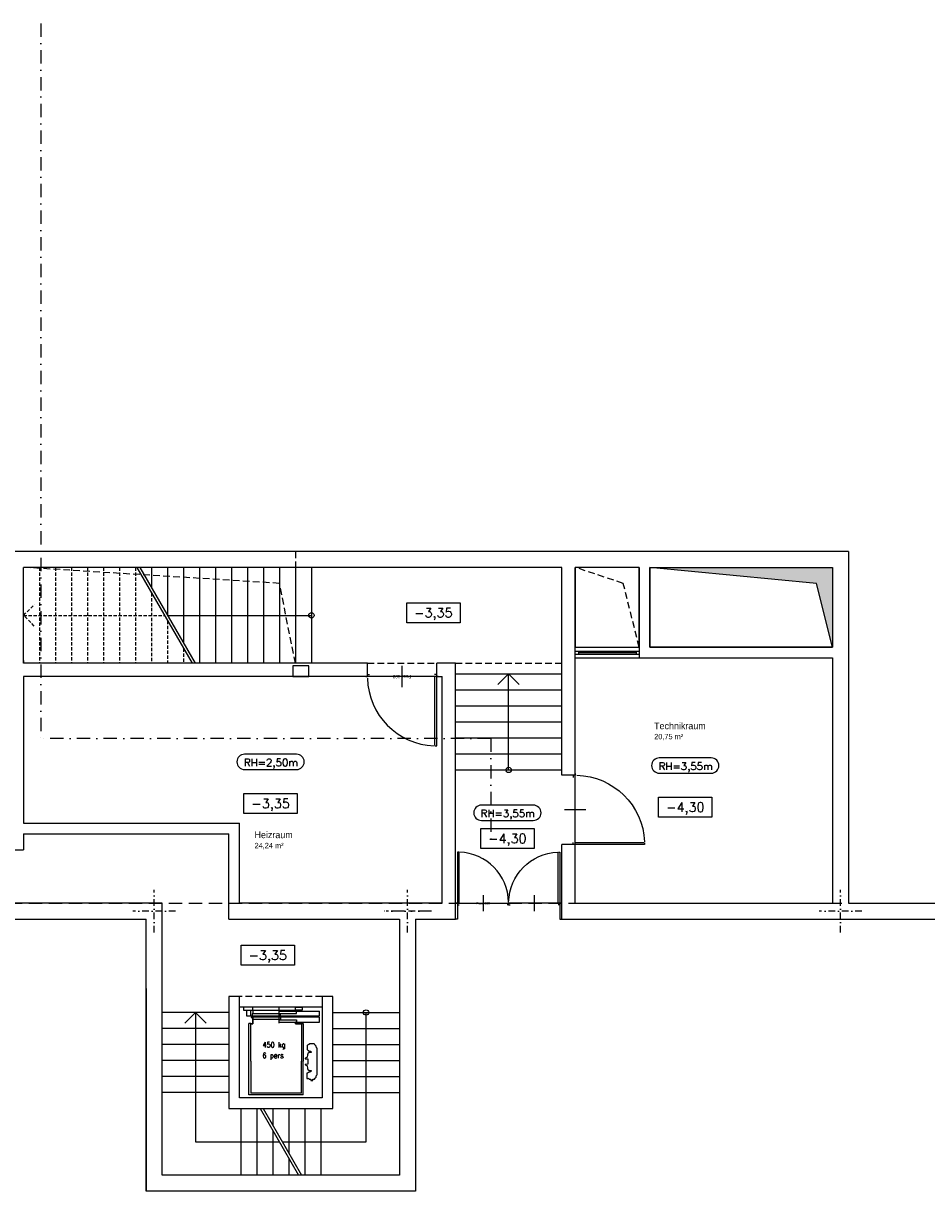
# Model space of a CAD drawing. Header units: centimetres. Extents: x -18458 to 60221, y -11985 to 33979.
# Tile 48 of 50: x 6342 to 8036, y 22435 to 24650. Entities that reach past the tile are written whole.
import ezdxf
from ezdxf.enums import TextEntityAlignment as Align

# ---------------------------------------------------------------- set-up
doc = ezdxf.new("R2010")
doc.units = ezdxf.units.CM
doc.header["$LTSCALE"] = 50
doc.header["$MEASUREMENT"] = 0
doc.header["$PDMODE"] = 34
for name, pattern in [('HIDDEN', [0.375, 0.25, -0.125]), ('HIDDEN2', [0.1875, 0.125, -0.0625]), ('STRICHPUNKT', [1, 0.5, -0.25, 0, -0.25])]:
    doc.linetypes.add(name, pattern=pattern)
for name, color, linetype in [('01_Achsen', 232, 'STRICHPUNKT'), ('01_Draufsicht', 251, 'Continuous'), ('01_Fenster', 7, 'Continuous'), ('01_Grundriss_verdeckt', 3, 'HIDDEN'), ('01_Installationen', 94, 'Continuous'), ('01_Mauern', 1, 'Continuous'), ('01_Raumstempel', 2, 'Continuous'), ('01_Schlitze_Schächte', 52, 'Continuous'), ('01_Text', 2, 'Continuous'), ('01_Treppen', 7, 'Continuous'), ('01_Treppen-verdeckt', 251, 'HIDDEN2'), ('01_Tueren', 7, 'Continuous')]:
    doc.layers.add(name, color=color, linetype=linetype)
doc.layers.add('04_flächen', color=214, linetype='Continuous', plot=False)
doc.styles.add('ReHe', font='AVGARDN.TTF')
doc.styles.add('Romans', font='Romans.shx')
doc.styles.add('SIPLEX1', font='romans.shx', dxfattribs={"width": 0.8})
doc.dimstyles.new('Block_bem', dxfattribs={"dimtxt": 6, "dimasz": 0.18, "dimexe": 0.18, "dimexo": 0.0625, "dimgap": 2, "dimtad": 0, "dimdec": 0, "dimzin": 0, "dimdsep": 46, "dimtxsty": 'Standard', "dimcen": 0, "dimse1": 1, "dimse2": 1, "dimsd1": 1, "dimsd2": 1, "dimadec": 0, "dimazin": 0, "dimtfac": 1, "dimtdec": 0, "dimtix": 1, "dimtofl": 0, "dimtmove": 0, "dimatfit": 3, "dimfxl": 0, "dimtolj": 1, "dimtzin": 0, "dimarcsym": 0})

# ---------------------------------------------------------------- blocks, each defined once
blk = doc.blocks.new('*D25')
at = {"layer": 'Defpoints', "color": 0}
for p in [(4, 0), (126, 0), (126, 0)]:
    blk.add_point(p, dxfattribs=at)
at = {"layer": 'Defpoints', "color": 0, "insert": (65, 0), "char_height": 6, "attachment_point": 5}
blk.add_mtext('\\A1;Pass 122', dxfattribs=at)
blk = doc.blocks.new('quote')
at = {"layer": '01_Text', "color": 0}
blk.add_lwpolyline([(50, 18.75), (50, -18.75), (-50, -18.75), (-50, 18.75)], close=True, dxfattribs=at)
at = {"layer": '01_Text', "color": 0, "style": 'Romans'}
blk.add_attdef('QUOTE', text='', height=17.5, dxfattribs=at).set_placement((0, -8.75), align=Align.CENTER)
blk = doc.blocks.new('ar015')
at = {"layer": '01_Text', "color": 0, "flags": 128}
blk.add_lwpolyline([(-49.4, -1.9), (48, -1.9, 1), (48, 26.9), (-49.4, 26.9, 1)], format="xyb", close=True, dxfattribs=at)
at = {"layer": '01_Text', "color": 1, "style": 'Romans'}
blk.add_attdef('Raumhöhe', text='', height=14, dxfattribs=at).set_placement((0, 0), align=Align.BOTTOM_CENTER)
blk = doc.blocks.new('*U61')
at = {"layer": '01_Fenster', "color": 251}
for p, q in [((0, 20), (120, 20)), ((0, 0), (120, 0))]:
    blk.add_line(p, q, dxfattribs=at)
at = {"layer": '01_Fenster', "color": 0}
for p, q in [((0, 12.9), (120, 12.9)), ((0, 7.1), (120, 7.1))]:
    blk.add_line(p, q, dxfattribs=at)
at = {"layer": '01_Fenster'}
for p, q in [((5.8, 12.9), (5.8, 7.1)), ((5.8, 10), (114.2, 10)), ((114.2, 12.9), (114.2, 7.1))]:
    blk.add_line(p, q, dxfattribs=at)
blk = doc.blocks.new('*U22')
at = {"layer": '01_Tueren', "color": 0}
for p, q in [((-3, 0), (0, 0)), ((0, 0), (0, -4)), ((65, 20), (65, -20)), ((133, 0), (130, 0)), ((130, 0), (130, -4)), ((0, -4), (4, -4)), ((130, -4), (126, -4))]:
    blk.add_line(p, q, dxfattribs=at)
blk.add_lwpolyline([(3, 130), (0, 130), (0, 0), (4, 0), (4, 129)], dxfattribs=at)
blk.add_arc((0, 0), 130, 1.3222, 87.7978, dxfattribs=at)
at = {"layer": 'Defpoints', "color": 91}
blk.add_line((0, 0), (130, 0), dxfattribs=at)
dim = blk.add_linear_dim(base=(126, 0), p1=(4, 0), p2=(126, 0), text='Pass <>', dimstyle='Block_bem', dxfattribs=at)
dim.commit()
dim.dimension.update_dxf_attribs({"geometry": '*D25', "text_midpoint": (65, 0)})

msp = doc.modelspace()

# ---------------------------------------------------------------- hatches: boundary and pattern name
at = {"layer": '01_Schlitze_Schächte'}
msp.add_hatch(color=256, dxfattribs=at).paths.add_polyline_path([(7859.4, 23629.9), (7516.9, 23629.9), (7829.4, 23599.9), (7859.4, 23479.9)])

# ---------------------------------------------------------------- linework, layer by layer
msp.add_lwpolyline([(6846.9, 23424.9), (6876.9, 23424.9), (6876.9, 23444.9), (6846.9, 23444.9)], close=True)
at = {"layer": '01_Achsen', "ltscale": 0.5}
for p, q in [((6586.9, 22944.9), (6586.9, 23024.9)), ((7061.9, 22944.9), (7061.9, 23024.9)), ((7874.4, 22944.9), (7874.4, 23024.9)), ((6626.9, 22984.9), (6546.9, 22984.9)), ((7101.9, 22984.9), (7021.9, 22984.9)), ((7914.4, 22984.9), (7834.4, 22984.9))]:
    msp.add_line(p, q, dxfattribs=at)
at = {"layer": '01_Achsen'}
msp.add_line((7106.9, 22984.9), (7016.9, 22984.9), dxfattribs=at)
at = {"layer": '01_Draufsicht'}
msp.add_line((6901.9, 22804.9), (6746.9, 22804.9), dxfattribs=at)
msp.add_line((6901.9, 22804.9), (6746.9, 22804.9), dxfattribs=at)
at = {"layer": '01_Grundriss_verdeckt'}
for p, q in [((6851.9, 23659.9), (6851.9, 23449.9)), ((6986.9, 23449.9), (7116.9, 23449.9)), ((7151.9, 23449.9), (7351.9, 23449.9)), ((6901.9, 22824.9), (6746.9, 22824.9))]:
    msp.add_line(p, q, dxfattribs=at)
at = {"layer": '01_Grundriss_verdeckt', "ltscale": 2}
msp.add_lwpolyline([(5414.4, 22999.9), (8314.4, 22999.9), (8314.4, 21829.9), (5414.4, 21829.9)], close=True, dxfattribs=at)
at = {"layer": '01_Installationen', "ltscale": 3}
for p, q in [((6754.4, 22804.9), (6754.4, 22799.2)), ((6771.9, 22804.9), (6754.4, 22804.9)), ((6754.4, 22804.9), (6754.4, 22799.2)), ((6771.9, 22804.9), (6754.4, 22804.9)), ((6759.9, 22799.2), (6759.9, 22788.4)), ((6759.9, 22799.2), (6759.9, 22788.4)), ((6768.4, 22788.4), (6768.4, 22799.2)), ((6768.4, 22788.4), (6768.4, 22799.2)), ((6771.9, 22799.2), (6771.9, 22804.9)), ((6771.9, 22799.2), (6771.9, 22804.9)), ((6771.9, 22799.2), (6771.9, 22792.6)), ((6771.9, 22799.2), (6771.9, 22792.6)), ((6821.4, 22774.7), (6821.4, 22803.3)), ((6821.4, 22774.7), (6821.4, 22803.3)), ((6821.4, 22796.8), (6821.4, 22797.4)), ((6821.4, 22796.8), (6821.4, 22797.4)), ((6821.4, 22795.5), (6821.4, 22796.8)), ((6821.4, 22795.5), (6821.4, 22796.8)), ((6821.4, 22792.9), (6821.4, 22795.5)), ((6821.4, 22792.9), (6821.4, 22795.5)), ((6851.9, 22799.2), (6851.9, 22804.9)), ((6851.9, 22804.9), (6864.4, 22804.9)), ((6851.9, 22799.2), (6851.9, 22804.9)), ((6851.9, 22804.9), (6864.4, 22804.9)), ((6864.4, 22799.2), (6851.9, 22799.2)), ((6864.4, 22799.2), (6851.9, 22799.2)), ((6854.1, 22792.9), (6854.1, 22797.4)), ((6854.1, 22792.9), (6854.1, 22797.4)), ((6864.4, 22804.9), (6864.4, 22799.2)), ((6864.4, 22804.9), (6864.4, 22799.2)), ((6896.9, 22788.4), (6896.9, 22797.4)), ((6896.9, 22788.4), (6896.9, 22797.4)), ((6759.9, 22788.4), (6770.2, 22788.4)), ((6759.9, 22788.4), (6770.2, 22788.4)), ((6767.9, 22774.5), (6764.7, 22774.5)), ((6764.7, 22640.1), (6764.7, 22774.5)), ((6767.9, 22774.5), (6764.7, 22774.5)), ((6767.9, 22774.5), (6764.7, 22774.5)), ((6764.7, 22640.1), (6764.7, 22774.5)), ((6767.9, 22774.5), (6767.9, 22773.7)), ((6768.1, 22774.5), (6767.9, 22774.5)), ((6767.9, 22774.5), (6767.9, 22773.7)), ((6768.1, 22774.5), (6767.9, 22774.5)), ((6767.9, 22774.5), (6767.9, 22773.7)), ((6768.1, 22774.5), (6767.9, 22774.5)), ((6767.9, 22703.4), (6767.9, 22773.4)), ((6767.9, 22703.4), (6767.9, 22773.4)), ((6768.1, 22773.7), (6768.1, 22774.5)), ((6768.1, 22773.7), (6768.1, 22774.5)), ((6768.1, 22773.7), (6768.1, 22774.5)), ((6771.6, 22773.5), (6768.2, 22773.5)), ((6771.6, 22773.5), (6768.2, 22773.5)), ((6771.6, 22773.5), (6768.2, 22773.5)), ((6768.2, 22773.4), (6771.6, 22773.4)), ((6768.2, 22773.4), (6771.6, 22773.4)), ((6768.2, 22773.4), (6771.6, 22773.4)), ((6771.6, 22785.9), (6768.9, 22785.9)), ((6768.9, 22785.9), (6768.9, 22785.7)), ((6771.6, 22785.9), (6768.9, 22785.9)), ((6768.9, 22785.9), (6768.9, 22785.7)), ((6771.6, 22785.9), (6768.9, 22785.9)), ((6768.9, 22785.9), (6768.9, 22785.7)), ((6768.9, 22785.7), (6771.6, 22785.7)), ((6768.9, 22785.7), (6771.6, 22785.7)), ((6768.9, 22785.7), (6771.6, 22785.7)), ((6823.6, 22792.4), (6770.4, 22792.4)), ((6823.6, 22792.4), (6770.4, 22792.4)), ((6770.4, 22788.4), (6896.9, 22788.4)), ((6770.4, 22788.4), (6896.9, 22788.4)), ((6771.8, 22785.9), (6771.8, 22773.7)), ((6771.8, 22785.9), (6771.8, 22773.7)), ((6771.8, 22785.9), (6771.8, 22773.7)), ((6771.9, 22782.4), (6771.9, 22785.3)), ((6771.9, 22782.4), (6771.9, 22785.3)), ((6771.9, 22782.4), (6771.9, 22785.3)), ((6823.6, 22781.9), (6771.9, 22781.9)), ((6823.6, 22781.9), (6771.9, 22781.9)), ((6823.6, 22781.9), (6771.9, 22781.9)), ((6771.9, 22773.7), (6771.9, 22776.5)), ((6771.9, 22773.7), (6771.9, 22776.5)), ((6771.9, 22773.7), (6771.9, 22776.5)), ((6821.4, 22792.9), (6854.1, 22792.9)), ((6821.4, 22792.9), (6854.1, 22792.9)), ((6821.4, 22781.9), (6821.4, 22782)), ((6821.4, 22781.9), (6821.4, 22782)), ((6821.4, 22781.9), (6821.4, 22782)), ((6821.4, 22781.3), (6854.1, 22781.3)), ((6821.4, 22776.9), (6821.4, 22781.3)), ((6821.4, 22781.3), (6854.1, 22781.3)), ((6821.4, 22776.9), (6821.4, 22781.3)), ((6821.4, 22781.3), (6854.1, 22781.3)), ((6821.4, 22776.9), (6821.4, 22781.3)), ((6823.6, 22788.4), (6823.6, 22792.4)), ((6823.6, 22788.4), (6823.6, 22792.4)), ((6823.6, 22785.9), (6823.6, 22781.9)), ((6823.6, 22785.9), (6823.6, 22781.9)), ((6823.6, 22785.9), (6823.6, 22781.9)), ((6851.9, 22773.7), (6851.9, 22776.6)), ((6851.9, 22773.7), (6851.9, 22776.6)), ((6851.9, 22773.7), (6851.9, 22776.6)), ((6852.1, 22776.6), (6852.1, 22773.7)), ((6852.1, 22776.6), (6852.1, 22773.7)), ((6852.1, 22776.6), (6852.1, 22773.7)), ((6852.2, 22776.9), (6853.9, 22776.9)), ((6852.2, 22776.9), (6853.9, 22776.9)), ((6852.2, 22776.9), (6853.9, 22776.9)), ((6853.9, 22776.7), (6852.2, 22776.7)), ((6853.9, 22776.7), (6852.2, 22776.7)), ((6853.9, 22776.7), (6852.2, 22776.7)), ((6852.2, 22773.5), (6863.4, 22773.5)), ((6852.2, 22773.5), (6863.4, 22773.5)), ((6852.2, 22773.5), (6863.4, 22773.5)), ((6863.4, 22773.4), (6852.2, 22773.4)), ((6863.4, 22773.4), (6852.2, 22773.4)), ((6863.4, 22773.4), (6852.2, 22773.4)), ((6853.9, 22776.9), (6853.9, 22776.7)), ((6853.9, 22776.9), (6853.9, 22776.7)), ((6853.9, 22776.9), (6853.9, 22776.7)), ((6854.1, 22781.3), (6854.1, 22776.9)), ((6854.1, 22781.3), (6854.1, 22776.9)), ((6854.1, 22781.3), (6854.1, 22776.9)), ((6863.3, 22774.5), (6863.4, 22774.5)), ((6863.3, 22773.7), (6863.3, 22774.5)), ((6863.3, 22774.5), (6863.4, 22774.5)), ((6863.3, 22773.7), (6863.3, 22774.5)), ((6863.3, 22774.5), (6863.4, 22774.5)), ((6863.3, 22773.7), (6863.3, 22774.5)), ((6863.4, 22774.5), (6863.4, 22773.7)), ((6863.4, 22774.5), (6866.7, 22774.5)), ((6863.4, 22774.5), (6863.4, 22773.7)), ((6863.4, 22774.5), (6866.7, 22774.5)), ((6863.4, 22774.5), (6863.4, 22773.7)), ((6863.4, 22774.5), (6866.7, 22774.5)), ((6863.4, 22773.4), (6863.4, 22703.4)), ((6863.4, 22773.4), (6863.4, 22703.4)), ((6866.7, 22774.5), (6866.7, 22703.4)), ((6866.7, 22774.5), (6866.7, 22703.4)), ((6767.9, 22703.4), (6767.9, 22643.4)), ((6767.9, 22703.4), (6767.9, 22643.4)), ((6863.4, 22643.4), (6863.4, 22703.4)), ((6863.4, 22643.4), (6863.4, 22703.4)), ((6866.7, 22640.1), (6866.7, 22703.4)), ((6866.7, 22640.1), (6866.7, 22703.4)), ((6866.7, 22640.1), (6764.7, 22640.1)), ((6866.7, 22640.1), (6764.7, 22640.1)), ((6863.1, 22643.4), (6767.9, 22643.4)), ((6863.1, 22643.4), (6767.9, 22643.4))]:
    msp.add_line(p, q, dxfattribs=at)
for points in [[(6754.4, 22799.2), (6851.9, 22799.2)], [(6754.4, 22799.2), (6851.9, 22799.2)], [(6821.4, 22797.4), (6896.9, 22797.4)], [(6821.4, 22797.4), (6896.9, 22797.4)], [(6771.9, 22792.4), (6770.6, 22792.4), (6770.4, 22792.4)], [(6770.4, 22792.4), (6770.4, 22792.2), (6770.4, 22788.4)], [(6770.4, 22792.4), (6770.4, 22792.3), (6770.4, 22788.4), (6770.4, 22788.4)], [(6771.9, 22792.4), (6770.6, 22792.4), (6770.4, 22792.4)], [(6770.4, 22792.4), (6770.4, 22792.2), (6770.4, 22788.4)], [(6770.4, 22792.4), (6770.4, 22792.3), (6770.4, 22788.4), (6770.4, 22788.4)], [(6770.4, 22788.4), (6774.9, 22788.4), (6823.6, 22788.4), (6823.6, 22788.4)], [(6770.4, 22788.4), (6774.9, 22788.4), (6823.6, 22788.4), (6823.6, 22788.4)], [(6823.6, 22792.4), (6823.6, 22792.4), (6775, 22792.4), (6770.5, 22792.4)], [(6823.6, 22792.4), (6823.6, 22792.4), (6775, 22792.4), (6770.5, 22792.4)], [(6821.4, 22776.9), (6896.9, 22776.9), (6896.9, 22785.9), (6771.9, 22785.9)], [(6771.9, 22774.7), (6771.9, 22781.9), (6771.9, 22785.9)], [(6821.4, 22776.9), (6896.9, 22776.9), (6896.9, 22785.9), (6771.9, 22785.9)], [(6771.9, 22774.7), (6771.9, 22781.9), (6771.9, 22785.9)], [(6821.4, 22776.9), (6896.9, 22776.9), (6896.9, 22785.9), (6771.9, 22785.9)], [(6771.9, 22774.7), (6771.9, 22781.9), (6771.9, 22785.9)], [(6823.6, 22788.4), (6823.6, 22788.4), (6823.6, 22792.4), (6823.6, 22792.4)], [(6823.6, 22788.4), (6823.6, 22788.4), (6823.6, 22792.4), (6823.6, 22792.4)]]:
    msp.add_lwpolyline(points, dxfattribs=at)
msp.add_lwpolyline([(6876.2, 22723.5, 0.096328), (6880.7, 22722.1), (6881.4, 22719.8), (6876.1, 22719.8), (6876.1, 22718.6), (6875.4, 22718.6, 0.414214), (6875.1, 22718.3), (6875.1, 22716.8, 0.359988), (6874.4, 22716), (6874.4, 22715.1), (6874.2, 22711.7, -0.276227), (6873.2, 22710.3), (6870.4, 22709.2), (6870.1, 22709.2), (6870.1, 22708), (6875.4, 22707.9), (6875.4, 22697.8), (6870.1, 22697.6), (6870.1, 22696.4), (6870.4, 22696.4), (6873.2, 22695.4, -0.276227), (6874.2, 22693.9), (6874.4, 22690.5), (6874.4, 22689.6, 0.359988), (6875.1, 22688.8), (6875.1, 22687.4, 0.414214), (6875.4, 22687.1), (6876.1, 22687.1), (6876.1, 22685.8), (6881.4, 22685.8), (6880.7, 22683.5, 0.096328), (6876.2, 22682.1, 0.08726), (6874.7, 22680.9), (6873.2, 22680.9), (6873.2, 22671), (6875, 22671), (6875, 22671.8, 0.036661), (6875.6, 22671.2), (6875.6, 22671.2, 0.119256), (6877.6, 22670.6), (6877.7, 22670.6, 0.371653), (6878.5, 22669.6), (6881, 22669.6), (6881, 22667.3, 0.414214), (6881.3, 22667), (6884.3, 22667, 0.414214), (6884.6, 22667.3), (6884.6, 22669.6), (6887.2, 22669.6), (6887.2, 22669.6, 0.374948), (6888.1, 22670.6), (6888.1, 22671.7, 0.154243), (6890.5, 22673.8), (6890.7, 22673.8), (6890.7, 22676, 0.337584), (6892.8, 22678.8), (6892.8, 22726.8, 0.337584), (6890.7, 22729.6), (6890.7, 22731.8), (6890.5, 22731.9, 0.154243), (6888.1, 22733.9), (6888.1, 22735, 0.374948), (6887.2, 22736), (6878.5, 22736, 0.37204), (6877.7, 22735, 0.119556), (6875.6, 22734.4, 0.095493), (6874.2, 22732.9, 0.104117), (6873.9, 22731.7), (6873.9, 22726.5, 0.104117), (6874.2, 22725.4, 0.127522)], format="xyb", close=True, dxfattribs=at)
msp.add_lwpolyline([(6876.2, 22723.5, 0.096328), (6880.7, 22722.1), (6881.4, 22719.8), (6876.1, 22719.8), (6876.1, 22718.6), (6875.4, 22718.6, 0.414214), (6875.1, 22718.3), (6875.1, 22716.8, 0.359988), (6874.4, 22716), (6874.4, 22715.1), (6874.2, 22711.7, -0.276227), (6873.2, 22710.3), (6870.4, 22709.2), (6870.1, 22709.2), (6870.1, 22708), (6875.4, 22707.9), (6875.4, 22697.8), (6870.1, 22697.6), (6870.1, 22696.4), (6870.4, 22696.4), (6873.2, 22695.4, -0.276227), (6874.2, 22693.9), (6874.4, 22690.5), (6874.4, 22689.6, 0.359988), (6875.1, 22688.8), (6875.1, 22687.4, 0.414214), (6875.4, 22687.1), (6876.1, 22687.1), (6876.1, 22685.8), (6881.4, 22685.8), (6880.7, 22683.5, 0.096328), (6876.2, 22682.1, 0.08726), (6874.7, 22680.9), (6873.2, 22680.9), (6873.2, 22671), (6875, 22671), (6875, 22671.8, 0.036661), (6875.6, 22671.2), (6875.6, 22671.2, 0.119256), (6877.6, 22670.6), (6877.7, 22670.6, 0.371653), (6878.5, 22669.6), (6881, 22669.6), (6881, 22667.3, 0.414214), (6881.3, 22667), (6884.3, 22667, 0.414214), (6884.6, 22667.3), (6884.6, 22669.6), (6887.2, 22669.6), (6887.2, 22669.6, 0.374948), (6888.1, 22670.6), (6888.1, 22671.7, 0.154243), (6890.5, 22673.8), (6890.7, 22673.8), (6890.7, 22676, 0.337584), (6892.8, 22678.8), (6892.8, 22726.8, 0.337584), (6890.7, 22729.6), (6890.7, 22731.8), (6890.5, 22731.9, 0.154243), (6888.1, 22733.9), (6888.1, 22735, 0.374948), (6887.2, 22736), (6878.5, 22736, 0.37204), (6877.7, 22735, 0.119556), (6875.6, 22734.4, 0.095493), (6874.2, 22732.9, 0.104117), (6873.9, 22731.7), (6873.9, 22726.5, 0.104117), (6874.2, 22725.4, 0.127522)], format="xyb", close=True, dxfattribs=at)
for centre, radius, start, end in [((6768.2, 22773.7), 0.3, 180, 270), ((6768.2, 22773.7), 0.3, 180, 270), ((6768.2, 22773.7), 0.3, 180, 270), ((6768.2, 22773.7), 0.16, 180, 270), ((6768.2, 22773.7), 0.16, 180, 270), ((6768.2, 22773.7), 0.16, 180, 270), ((6770.6, 22792.2), 0.16, 90, 180), ((6770.6, 22792.2), 0.16, 90, 180), ((6771.6, 22785.6), 0.3, 360, 90), ((6771.6, 22785.6), 0.3, 360, 90), ((6771.6, 22785.6), 0.3, 360, 90), ((6771.6, 22785.6), 0.16, 360, 90), ((6771.6, 22785.6), 0.16, 360, 90), ((6771.6, 22785.6), 0.16, 360, 90), ((6771.6, 22773.7), 0.31, 270, 360), ((6771.6, 22773.7), 0.16, 270, 360), ((6771.6, 22773.7), 0.31, 270, 360), ((6771.6, 22773.7), 0.16, 270, 360), ((6771.6, 22773.7), 0.31, 270, 360), ((6771.6, 22773.7), 0.16, 270, 360), ((6852.2, 22776.6), 0.31, 90, 180), ((6852.2, 22776.6), 0.31, 90, 180), ((6852.2, 22776.6), 0.31, 90, 180), ((6852.2, 22773.7), 0.31, 180, 270), ((6852.2, 22773.7), 0.31, 180, 270), ((6852.2, 22773.7), 0.31, 180, 270), ((6852.2, 22776.6), 0.16, 90, 180), ((6852.2, 22776.6), 0.16, 90, 180), ((6852.2, 22776.6), 0.16, 90, 180), ((6852.2, 22773.7), 0.16, 180, 270), ((6852.2, 22773.7), 0.16, 180, 270), ((6852.2, 22773.7), 0.16, 180, 270), ((6863.1, 22773.7), 0.3, 270, 360), ((6863.1, 22773.7), 0.16, 270, 360), ((6863.1, 22773.7), 0.3, 270, 360), ((6863.1, 22773.7), 0.16, 270, 360), ((6863.1, 22773.7), 0.3, 270, 360), ((6863.1, 22773.7), 0.16, 270, 360)]:
    msp.add_arc(centre, radius, start, end, dxfattribs=at)
at = {"layer": '01_Mauern'}
for p, q in [((7889.4, 23659.9), (5867.6, 23659.9)), ((7889.4, 23659.9), (7889.4, 22999.9)), ((6341.9, 23449.9), (6341.9, 23629.9)), ((7351.9, 23629.9), (6341.9, 23629.9)), ((7351.9, 23239.9), (7351.9, 23629.9)), ((7376.9, 23239.9), (7376.9, 23629.9)), ((7496.9, 23629.9), (7376.9, 23629.9)), ((7496.9, 23629.9), (7496.9, 23459.9)), ((7516.9, 23629.9), (7859.4, 23629.9)), ((7516.9, 23629.9), (7516.9, 23479.9)), ((7859.4, 23629.9), (7859.4, 23479.9)), ((7496.9, 23459.9), (7859.4, 23459.9)), ((7516.9, 23479.9), (7859.4, 23479.9)), ((7859.4, 23459.9), (7859.4, 22999.9)), ((6341.9, 23454.9), (6341.9, 23449.9)), ((6986.9, 23449.9), (6341.9, 23449.9)), ((6986.9, 23424.9), (6986.9, 23449.9)), ((7151.9, 23449.9), (7116.9, 23449.9)), ((7116.9, 23424.9), (7116.9, 23449.9)), ((7151.9, 22969.9), (7151.9, 23449.9)), ((7351.9, 23449.9), (7351.9, 23449.9)), ((6986.9, 23424.9), (6341.9, 23424.9)), ((6341.9, 23424.9), (6341.9, 23149.9)), ((7116.9, 23424.9), (7126.9, 23424.9)), ((7126.9, 22999.9), (7126.9, 23424.9)), ((7376.9, 23239.9), (7351.9, 23239.9)), ((6341.9, 23149.9), (6746.9, 23149.9)), ((6746.9, 22999.9), (6746.9, 23149.9)), ((6341.9, 23129.9), (6726.9, 23129.9)), ((6341.9, 23129.9), (6341.9, 23099.9)), ((6726.9, 22969.9), (6726.9, 23129.9)), ((7351.9, 22969.9), (7351.9, 23109.9)), ((7376.9, 23109.9), (7351.9, 23109.9)), ((7376.9, 22999.9), (7376.9, 23109.9)), ((6316.9, 23099.9), (6341.9, 23099.9)), ((6601.9, 22999.9), (5127.6, 22999.9)), ((6601.9, 22489.9), (6601.9, 22999.9)), ((7126.9, 22999.9), (6746.9, 22999.9)), ((7376.9, 22999.9), (7859.4, 22999.9)), ((7889.4, 22999.9), (8491.9, 22999.9)), ((4226.1, 22969.9), (6571.9, 22969.9)), ((6571.9, 22459.9), (6571.9, 22969.9)), ((6726.9, 22969.9), (7046.9, 22969.9)), ((7046.9, 22969.9), (7046.9, 22489.9)), ((7076.9, 22969.9), (7151.9, 22969.9)), ((7076.9, 22969.9), (7076.9, 22459.9)), ((7351.9, 22969.9), (8466.9, 22969.9)), ((6571.9, 22839.9), (6571.9, 22459.9)), ((6601.9, 22489.9), (6601.9, 22839.9)), ((7046.9, 22839.9), (7046.9, 22489.9)), ((7076.9, 22839.9), (7076.9, 22459.9)), ((6726.9, 22824.9), (6726.9, 22614.9)), ((6746.9, 22824.9), (6726.9, 22824.9)), ((6746.9, 22634.9), (6746.9, 22824.9)), ((6901.9, 22824.9), (6901.9, 22634.9)), ((6921.9, 22824.9), (6901.9, 22824.9)), ((6921.9, 22614.9), (6921.9, 22824.9)), ((6901.9, 22634.9), (6746.9, 22634.9)), ((6901.9, 22634.9), (6746.9, 22634.9)), ((6901.9, 22634.9), (6901.9, 22634.9)), ((6901.9, 22634.9), (6901.9, 22634.9)), ((6726.9, 22614.9), (6921.9, 22614.9)), ((6726.9, 22614.9), (6921.9, 22614.9)), ((7046.9, 22489.9), (6601.9, 22489.9)), ((7046.9, 22489.9), (6601.9, 22489.9)), ((7076.9, 22459.9), (6571.9, 22459.9))]:
    msp.add_line(p, q, dxfattribs=at)
at = {"layer": '01_Schlitze_Schächte', "linetype": 'HIDDEN'}
for p, q in [((7466.9, 23599.9), (7376.9, 23629.9)), ((7496.9, 23479.9), (7466.9, 23599.9))]:
    msp.add_line(p, q, dxfattribs=at)
at = {"layer": '01_Schlitze_Schächte'}
for p, q in [((7829.4, 23599.9), (7516.9, 23629.9)), ((7859.4, 23479.9), (7829.4, 23599.9))]:
    msp.add_line(p, q, dxfattribs=at)
at = {"layer": '01_Schlitze_Schächte', "linetype": 'HIDDEN'}
msp.add_lwpolyline([(6851.9, 23449.9), (6821.9, 23599.9), (6341.9, 23629.9)], dxfattribs=at)
at = {"layer": '01_Text', "color": 190, "linetype": 'STRICHPUNKT'}
for p, q in [((6374.2, 24650), (6374.2, 23308.8)), ((7218.5, 23308.8), (6374.2, 23308.8)), ((7218.5, 23308.8), (7218.5, 23108.8))]:
    msp.add_line(p, q, dxfattribs=at)
at = {"layer": '01_Treppen'}
for p, q in [((6554.2, 23629.9), (6658.1, 23449.9)), ((6560, 23629.9), (6663.9, 23449.9)), ((6581.9, 23629.9), (6581.9, 23591.8)), ((6611.9, 23629.9), (6611.9, 23539.9)), ((6641.9, 23629.9), (6641.9, 23487.9)), ((6671.9, 23629.9), (6671.9, 23449.9)), ((6701.9, 23629.9), (6701.9, 23449.9)), ((6731.9, 23629.9), (6731.9, 23449.9)), ((6761.9, 23629.9), (6761.9, 23449.9)), ((6791.9, 23629.9), (6791.9, 23449.9)), ((6821.9, 23629.9), (6821.9, 23449.9)), ((6851.9, 23629.9), (6851.9, 23449.9)), ((6881.9, 23629.9), (6881.9, 23449.9)), ((6611.9, 23539.9), (6881.9, 23539.9)), ((7151.9, 23429.9), (7351.9, 23429.9)), ((7251.9, 23429.9), (7231.9, 23409.9)), ((7251.9, 23249.9), (7251.9, 23429.9)), ((7271.9, 23409.9), (7251.9, 23429.9)), ((7151.9, 23399.9), (7351.9, 23399.9)), ((7151.9, 23369.9), (7351.9, 23369.9)), ((7151.9, 23339.9), (7351.9, 23339.9)), ((7151.9, 23309.9), (7351.9, 23309.9)), ((7151.9, 23279.9), (7351.9, 23279.9)), ((7151.9, 23249.9), (7351.9, 23249.9)), ((6726.9, 22794.9), (6601.9, 22794.9)), ((6726.9, 22794.9), (6601.9, 22794.9)), ((6664.4, 22794.9), (6644.4, 22774.9)), ((6664.4, 22794.9), (6644.4, 22774.9)), ((6664.4, 22794.9), (6664.4, 22552.4)), ((6684.4, 22774.9), (6664.4, 22794.9)), ((6664.4, 22794.9), (6664.4, 22552.4)), ((6684.4, 22774.9), (6664.4, 22794.9)), ((6921.9, 22794.9), (7046.9, 22794.9)), ((6921.9, 22794.9), (7046.9, 22794.9)), ((6984.4, 22552.4), (6984.4, 22794.9)), ((6984.4, 22552.4), (6984.4, 22794.9)), ((6726.9, 22764.9), (6601.9, 22764.9)), ((6726.9, 22764.9), (6601.9, 22764.9)), ((6921.9, 22764.9), (7046.9, 22764.9)), ((6921.9, 22764.9), (7046.9, 22764.9)), ((6726.9, 22734.9), (6601.9, 22734.9)), ((6726.9, 22734.9), (6601.9, 22734.9)), ((6921.9, 22734.9), (7046.9, 22734.9)), ((6921.9, 22734.9), (7046.9, 22734.9)), ((6726.9, 22704.9), (6601.9, 22704.9)), ((6726.9, 22704.9), (6601.9, 22704.9)), ((6921.9, 22704.9), (7046.9, 22704.9)), ((6921.9, 22704.9), (7046.9, 22704.9)), ((6726.9, 22674.9), (6601.9, 22674.9)), ((6726.9, 22674.9), (6601.9, 22674.9)), ((6921.9, 22674.9), (7046.9, 22674.9)), ((6921.9, 22674.9), (7046.9, 22674.9)), ((6726.9, 22644.9), (6601.9, 22644.9)), ((6726.9, 22644.9), (6601.9, 22644.9)), ((6921.9, 22644.9), (7046.9, 22644.9)), ((6921.9, 22644.9), (7046.9, 22644.9)), ((6749.4, 22614.9), (6749.4, 22489.9)), ((6749.4, 22614.9), (6749.4, 22489.9)), ((6779.4, 22614.9), (6779.4, 22489.9)), ((6779.4, 22614.9), (6779.4, 22489.9)), ((6785.5, 22614.9), (6857.6, 22489.9)), ((6785.5, 22614.9), (6857.6, 22489.9)), ((6791.2, 22614.9), (6863.4, 22489.9)), ((6791.2, 22614.9), (6863.4, 22489.9)), ((6809.4, 22614.9), (6809.4, 22583.4)), ((6809.4, 22614.9), (6809.4, 22583.4)), ((6839.4, 22614.9), (6839.4, 22531.4)), ((6839.4, 22614.9), (6839.4, 22531.4)), ((6869.4, 22614.9), (6869.4, 22489.9)), ((6869.4, 22614.9), (6869.4, 22489.9)), ((6899.4, 22614.9), (6899.4, 22489.9)), ((6899.4, 22614.9), (6899.4, 22489.9)), ((6809.4, 22573.4), (6809.4, 22489.9)), ((6809.4, 22573.4), (6809.4, 22489.9)), ((6664.4, 22552.4), (6821.5, 22552.4)), ((6664.4, 22552.4), (6821.5, 22552.4)), ((6827.3, 22552.4), (6984.4, 22552.4)), ((6827.3, 22552.4), (6984.4, 22552.4)), ((6839.4, 22521.4), (6839.4, 22489.9)), ((6839.4, 22521.4), (6839.4, 22489.9))]:
    msp.add_line(p, q, dxfattribs=at)
for centre in [(6881.9, 23539.9), (7251.9, 23249.9), (6984.4, 22794.9), (6984.4, 22794.9)]:
    msp.add_circle(centre, 5, dxfattribs=at)
at = {"layer": '01_Treppen-verdeckt'}
for p, q in [((6371.9, 23629.9), (6371.9, 23449.9)), ((6401.9, 23629.9), (6401.9, 23449.9)), ((6431.9, 23629.9), (6431.9, 23449.9)), ((6461.9, 23629.9), (6461.9, 23449.9)), ((6491.9, 23629.9), (6491.9, 23449.9)), ((6521.9, 23629.9), (6521.9, 23449.9)), ((6551.9, 23629.9), (6551.9, 23449.9)), ((6581.9, 23581.8), (6581.9, 23449.9)), ((6341.9, 23539.9), (6361.9, 23559.9)), ((6341.9, 23539.9), (6606.1, 23539.9)), ((6361.9, 23519.9), (6341.9, 23539.9)), ((6611.9, 23529.9), (6611.9, 23449.9)), ((6641.9, 23477.9), (6641.9, 23449.9))]:
    msp.add_line(p, q, dxfattribs=at)
at = {"layer": '01_Tueren'}
for p, q in [((7156, 22999.9), (7151.9, 22999.9)), ((7156, 22999.9), (7156, 22969.9)), ((7347.8, 22999.9), (7351.9, 22999.9)), ((7347.8, 22999.9), (7347.8, 22969.9)), ((7156, 22969.9), (7151.9, 22969.9)), ((7347.8, 22969.9), (7351.9, 22969.9))]:
    msp.add_line(p, q, dxfattribs=at)
at = {"layer": '04_flächen'}
for points in [[(7376.9, 23479.9), (7496.9, 23479.9), (7496.9, 23629.9), (7376.9, 23629.9)], [(7516.9, 23629.9), (7859.4, 23629.9), (7859.4, 23479.9), (7516.9, 23479.9)]]:
    msp.add_lwpolyline(points, close=True, dxfattribs=at)

# ---------------------------------------------------------------- block references
at = {"layer": '01_Fenster'}
msp.add_blockref('*U61', (7376.9, 23459.9), dxfattribs=at)
at = {"layer": '01_Text'}
for name, p, values in [('quote', (7110.7, 23544.8), {'QUOTE': '-3,35'}), ('ar015', (6805.9, 23252.5), {'Raumhöhe': 'RH=2,50m'}), ('ar015', (7584, 23245.6), {'Raumhöhe': 'RH=3,55m'}), ('quote', (6805.2, 23186.9), {'QUOTE': '-3,35'}), ('quote', (7583.3, 23180), {'QUOTE': '-4,30'}), ('ar015', (7250.2, 23157), {'Raumhöhe': 'RH=3,55m'}), ('quote', (7249.5, 23121.3), {'QUOTE': '-4,30'}), ('quote', (6800, 22902.2), {'QUOTE': '-3,35'})]:
    msp.add_blockref(name, p, dxfattribs=at).add_auto_attribs(values)
at = {"layer": '01_Tueren', "rotation": 180}
msp.add_blockref('*U22', (7116.9, 23424.9), dxfattribs=at)
at = {"layer": '01_Tueren', "xscale": -1, "rotation": 270}
msp.add_blockref('*U22', (7376.9, 23109.9), dxfattribs=at)
at = {"layer": '01_Tueren', "yscale": 0.7377049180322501, "zscale": 0.7377049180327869}
for p, xscale in [((7156, 22999.9), 0.7377049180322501), ((7347.8, 22999.9), -0.7377049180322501)]:
    msp.add_blockref('*U22', p, dxfattribs=dict(at, xscale=xscale))

# ---------------------------------------------------------------- texts
at = {"layer": '01_Raumstempel', "style": 'ReHe'}
for s, height, p in [('Technikraum', 12.5, (7524.9, 23326.3)), ('20,75 m²', 10, (7524.9, 23307.5)), ('Heizraum', 12.5, (6775.2, 23121.9)), ('24,24 m²', 10, (6775.2, 23103.1))]:
    msp.add_text(s, height=height, dxfattribs=at).set_placement(p)
at = {"layer": '01_Text', "style": 'SIPLEX1', "width": 0.9}
for s, p in [('450 kg', (6790, 22729.3)), ('450 kg', (6790, 22729.3)), ('6 pers', (6790, 22709.3)), ('6 pers', (6790, 22709.3))]:
    msp.add_text(s, height=10, rotation=360, dxfattribs=at).set_placement(p)

doc.saveas('drawing.dxf')
